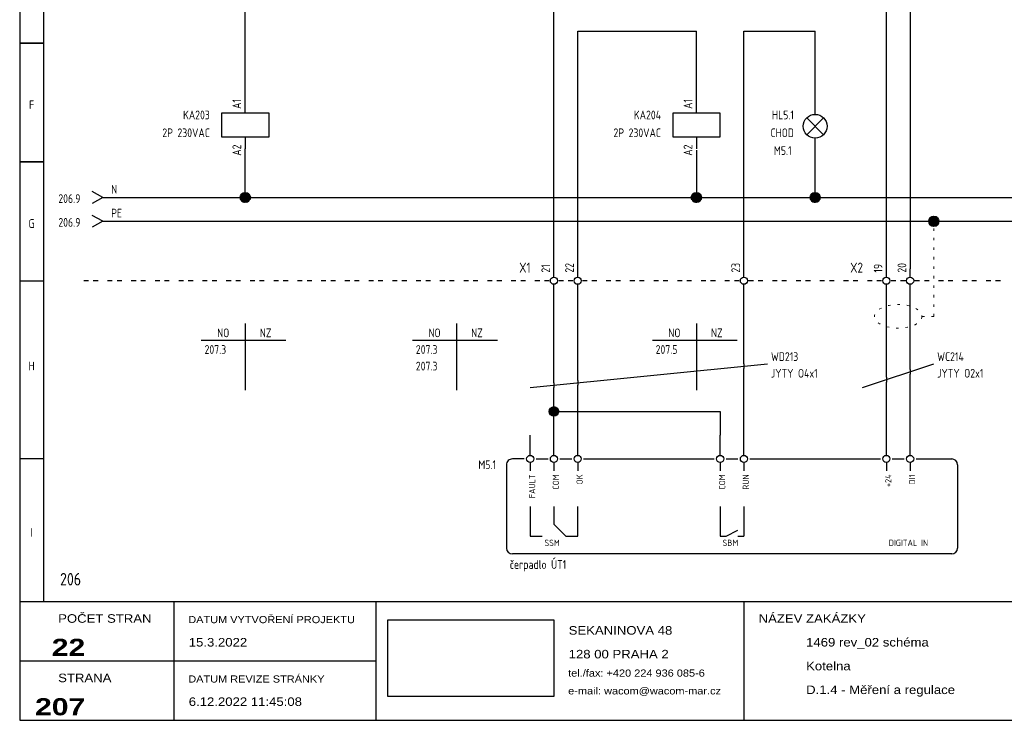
# Model space of a CAD drawing. Header units: millimetres. Extents: x 8 to 412, y 5 to 282.
# Tile 1 of 3: x 8 to 215, y 5 to 152. Entities that reach past the tile are written whole.
import ezdxf
from ezdxf.enums import TextEntityAlignment as Align

# ---------------------------------------------------------------- set-up
doc = ezdxf.new("R2010")
doc.units = ezdxf.units.MM
doc.linetypes.add('Caddy_Dot', pattern=[2, 0.5, -1.5])
doc.linetypes.add('Caddy_Solid', pattern=[0])
doc.layers.add('Caddy_1', color=7, linetype='Caddy_Solid', lineweight=25)
doc.layers.add('Caddy_4', color=7, linetype='Caddy_Dot', lineweight=18)
doc.styles.add('Caddy_Arial', font='arial.ttf', dxfattribs={"width": 1.1})
doc.styles.add('Caddy_Arial Black', font='ariblk.ttf', dxfattribs={"width": 1.1})
doc.styles.add('Caddy_Vectorfont1p', font='isocp___.ttf', dxfattribs={"width": 0.9})
picture_1 = doc.add_image_def('image1.jpg', size_in_pixel=(1084, 500))
pattern_1 = [(28.64789, (0, 0), (-0.047942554, 0.087758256), []), (118.64789, (0, 0), (-0.087758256, -0.047942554), [])]

# ---------------------------------------------------------------- blocks, each defined once
blk = doc.blocks.new('467DF1A6BF23')
at = {"layer": 'Caddy_1', "color": 7, "linetype": 'Caddy_Solid', "lineweight": 25}
for p, q in [((7.5, 282.5), (7.5, 5)), ((12.5, 277.5), (12.5, 30)), ((12.5, 147.5), (7.5, 147.5)), ((7.5, 147.5), (12.5, 147.5)), ((12.5, 122.5), (7.5, 122.5)), ((7.5, 122.5), (12.5, 122.5)), ((7.5, 97.5), (12.5, 97.5)), ((12.5, 60), (7.5, 60)), ((7.5, 30), (412.5, 30)), ((40, 5), (40, 30)), ((82.5, 30), (82.5, 5)), ((160, 30), (160, 5)), ((7.5, 17.5), (82.5, 17.5)), ((7.5, 5), (412.5, 5))]:
    blk.add_line(p, q, dxfattribs=at)
at = {"layer": 'Caddy_1', "color": 7, "lineweight": 25, "style": 'Caddy_Vectorfont1p', "width": 0.9}
for s, p in [('F', (10, 133.61)), ('G', (10, 108.61)), ('H', (10, 78.61)), ('I', (10, 43.61))]:
    blk.add_text(s, height=1.84, dxfattribs=at).set_placement(p, align=Align.CENTER)
at = {"layer": 'Caddy_1', "color": 1, "lineweight": 25, "true_color": 0xff0000, "style": 'Caddy_Vectorfont1p', "width": 0.9}
blk.add_text('206', height=2.625, dxfattribs=at).set_placement((16, 33.38))
at = {"layer": 'Caddy_1', "color": 7, "lineweight": 25, "style": 'Caddy_Arial', "width": 1.1}
for s, height, p in [('POČET STRAN', 1.8, (15.6, 25.52)), ('DATUM VYTVOŘENÍ PROJEKTU', 1.5, (43, 25.44)), ('NÁZEV ZAKÁZKY', 1.8, (163.1, 25.52)), ('SEKANINOVA 48', 1.8, (123.1, 23.02)), ('15.3.2022', 1.8, (43.1, 20.52)), ('1469 rev_02 schéma', 1.8, (173.1, 20.52)), ('128 00 PRAHA 2', 1.8, (123.1, 18.02)), ('Kotelna', 1.8, (173.1, 15.52)), ('STRANA', 1.8, (15.6, 13.02)), ('DATUM REVIZE STRÁNKY', 1.5, (43, 12.94)), ('tel./fax: +420 224 936 085-6', 1.5, (123, 14.19)), ('D.1.4 - Měření a regulace', 1.8, (173.1, 10.52)), ('e-mail: wacom@wacom-mar.cz', 1.5, (123, 10.44)), ('6.12.2022 11:45:08', 1.8, (43.1, 8.02))]:
    blk.add_text(s, height=height, dxfattribs=at).set_placement(p)
at = {"layer": 'Caddy_1', "color": 7, "lineweight": 25, "style": 'Caddy_Arial Black', "width": 1.1}
for s, p in [('22', (21.3, 18.55)), ('207', (21.3, 6.05))]:
    blk.add_text(s, height=3.6, dxfattribs=at).set_placement(p, align=Align.RIGHT)
at = {"color": 18, "true_color": 0x000000}
image = blk.add_image(picture_1, insert=(85, 10), size_in_units=(35, 16.14), dxfattribs=at)
blk = doc.blocks.new('FF9D5AC79919')
at = {"layer": 'Caddy_1', "color": 7, "linetype": 'Caddy_Solid', "lineweight": 25}
for p, q in [((22, 97.5), (21, 97.5)), ((24, 97.5), (23, 97.5)), ((27, 97.5), (26, 97.5)), ((29, 97.5), (28, 97.5)), ((32, 97.5), (31, 97.5)), ((34, 97.5), (33, 97.5)), ((37, 97.5), (36, 97.5)), ((39, 97.5), (38, 97.5)), ((42, 97.5), (41, 97.5)), ((44, 97.5), (43, 97.5)), ((47, 97.5), (46, 97.5)), ((49, 97.5), (48, 97.5)), ((52, 97.5), (51, 97.5)), ((54, 97.5), (53, 97.5)), ((57, 97.5), (56, 97.5)), ((59, 97.5), (58, 97.5)), ((62, 97.5), (61, 97.5)), ((64, 97.5), (63, 97.5)), ((67, 97.5), (66, 97.5)), ((69, 97.5), (68, 97.5)), ((72, 97.5), (71, 97.5)), ((74, 97.5), (73, 97.5)), ((77, 97.5), (76, 97.5)), ((79, 97.5), (78, 97.5)), ((82, 97.5), (81, 97.5)), ((84, 97.5), (83, 97.5)), ((87, 97.5), (86, 97.5)), ((89, 97.5), (88, 97.5)), ((92, 97.5), (91, 97.5)), ((94, 97.5), (93, 97.5)), ((97, 97.5), (96, 97.5)), ((99, 97.5), (98, 97.5)), ((102, 97.5), (101, 97.5)), ((104, 97.5), (103, 97.5)), ((107, 97.5), (106, 97.5)), ((109, 97.5), (108, 97.5)), ((112, 97.5), (111, 97.5)), ((114, 97.5), (113, 97.5)), ((117, 97.5), (116, 97.5)), ((119, 97.5), (118, 97.5)), ((122, 97.5), (121, 97.5)), ((124, 97.5), (123, 97.5)), ((127, 97.5), (126, 97.5)), ((129, 97.5), (128, 97.5)), ((132, 97.5), (131, 97.5)), ((134, 97.5), (133, 97.5)), ((137, 97.5), (136, 97.5)), ((139, 97.5), (138, 97.5)), ((142, 97.5), (141, 97.5)), ((144, 97.5), (143, 97.5)), ((147, 97.5), (146, 97.5)), ((149, 97.5), (148, 97.5)), ((152, 97.5), (151, 97.5)), ((154, 97.5), (153, 97.5)), ((157, 97.5), (156, 97.5)), ((159, 97.5), (158, 97.5)), ((162, 97.5), (161, 97.5)), ((164, 97.5), (163, 97.5)), ((167, 97.5), (166, 97.5)), ((169, 97.5), (168, 97.5)), ((172, 97.5), (171, 97.5)), ((174, 97.5), (173, 97.5)), ((177, 97.5), (176, 97.5)), ((179, 97.5), (178, 97.5)), ((182, 97.5), (181, 97.5)), ((184, 97.5), (183, 97.5)), ((187, 97.5), (186, 97.5)), ((189, 97.5), (188, 97.5)), ((192, 97.5), (191, 97.5)), ((194, 97.5), (193, 97.5)), ((197, 97.5), (196, 97.5)), ((199, 97.5), (198, 97.5)), ((202, 97.5), (201, 97.5)), ((204, 97.5), (203, 97.5)), ((207, 97.5), (206, 97.5)), ((209, 97.5), (208, 97.5)), ((212, 97.5), (211, 97.5)), ((214, 97.5), (213, 97.5))]:
    blk.add_line(p, q, dxfattribs=at)
blk = doc.blocks.new('F70AD3A89322')
at = {"layer": 'Caddy_1', "color": 70, "linetype": 'Caddy_Solid', "lineweight": 25, "true_color": 0x7cfc00}
for q in [(22.75, 111.25), (22.75, 108.75)]:
    blk.add_line((25, 110), q, dxfattribs=at)
at = {"layer": 'Caddy_1', "color": 70, "lineweight": 25, "true_color": 0x7cfc00, "style": 'Caddy_Vectorfont1p', "width": 0.9}
blk.add_text('206.9', height=1.838, dxfattribs=at).set_placement((20.28, 108.86), align=Align.RIGHT)
blk.add_attdef('$TAG160010', (26.76, 110.81), '', height=1.84, dxfattribs=at)
blk = doc.blocks.new('981E94E0259C')
at = {"layer": 'Caddy_1', "color": 150, "linetype": 'Caddy_Solid', "lineweight": 25, "true_color": 0x1e90ff}
for q in [(22.75, 116.25), (22.75, 113.75)]:
    blk.add_line((25, 115), q, dxfattribs=at)
at = {"layer": 'Caddy_1', "color": 150, "lineweight": 25, "true_color": 0x1e90ff, "style": 'Caddy_Vectorfont1p', "width": 0.9}
blk.add_text('206.9', height=1.838, dxfattribs=at).set_placement((20.28, 113.86), align=Align.RIGHT)
blk.add_attdef('$TAG160010', (26.76, 115.81), '', height=1.84, dxfattribs=at)
blk = doc.blocks.new('90A7EF38331A')
at = {"layer": 'Caddy_1', "color": 7, "linetype": 'Caddy_Solid', "lineweight": 25}
for p, q in [((55, 132.75), (55, 135.25)), ((60, 132.75), (50, 132.75)), ((50, 132.75), (50, 127.75)), ((60, 127.75), (60, 132.75)), ((50, 127.75), (60, 127.75)), ((55, 127.75), (55, 125.25))]:
    blk.add_line(p, q, dxfattribs=at)
at = {"layer": 'Caddy_1', "color": 7, "lineweight": 25, "style": 'Caddy_Vectorfont1p', "width": 0.9}
blk.add_attdef('$TAG175000_00', (54.14, 133.65), '', height=1.84, rotation=90, dxfattribs=at)
for tag, p in [('$TAG160010', (47.54, 131.46)), ('$TAG160030', (47.54, 127.71))]:
    blk.add_attdef(tag, text='', height=1.84, dxfattribs=at).set_placement(p, align=Align.RIGHT)
blk.add_attdef('$TAG175000_01', text='', height=1.84, rotation=90, dxfattribs=at).set_placement((54.14, 126.15), align=Align.RIGHT)
blk = doc.blocks.new('98332B422BF3')
at = {"layer": 'Caddy_1', "color": 7, "linetype": 'Caddy_Solid', "lineweight": 25}
for p, q in [((175, 132.5), (175, 135)), ((173.23, 131.77), (176.77, 128.23)), ((173.23, 128.23), (176.77, 131.77)), ((175, 125), (175, 127.5))]:
    blk.add_line(p, q, dxfattribs=at)
blk.add_circle((175, 130), 2.5, dxfattribs=at)
at = {"layer": 'Caddy_1', "color": 7, "lineweight": 25, "style": 'Caddy_Vectorfont1p', "width": 0.9}
for tag, p in [('$TAG160010', (170.53, 131.46)), ('$TAG160030', (170.53, 127.71)), ('$TAG165200', (170.04, 123.96))]:
    blk.add_attdef(tag, text='', height=1.84, dxfattribs=at).set_placement(p, align=Align.RIGHT)
blk = doc.blocks.new('5A9E52CB3BD3')
at = {"layer": 'Caddy_1', "color": 7, "linetype": 'Caddy_Solid', "lineweight": 25}
for p, q in [((120, 98.25), (120, 100)), ((120, 95), (120, 96.75))]:
    blk.add_line(p, q, dxfattribs=at)
blk.add_circle((120, 97.5), 0.75, dxfattribs=at)
at = {"layer": 'Caddy_1', "color": 7, "lineweight": 25, "style": 'Caddy_Vectorfont1p', "width": 0.9}
blk.add_text('21', height=1.838, rotation=90, dxfattribs=at).set_placement((119.19, 99.2))
blk.add_attdef('$TAG160010', text='', height=2.1, dxfattribs=at).set_placement((115.07, 99.2), align=Align.RIGHT)
blk = doc.blocks.new('ADE000A2F749')
at = {"layer": 'Caddy_1', "color": 7, "linetype": 'Caddy_Solid', "lineweight": 25}
for p, q in [((125, 98.25), (125, 100)), ((125, 95), (125, 96.75))]:
    blk.add_line(p, q, dxfattribs=at)
blk.add_circle((125, 97.5), 0.75, dxfattribs=at)
at = {"layer": 'Caddy_1', "color": 7, "lineweight": 25, "style": 'Caddy_Vectorfont1p', "width": 0.9}
blk.add_text('22', height=1.838, rotation=90, dxfattribs=at).set_placement((124.19, 99.2))
blk = doc.blocks.new('331D2CBA3372')
at = {"layer": 'Caddy_1', "color": 7, "linetype": 'Caddy_Solid', "lineweight": 25}
for p, q in [((160, 98.25), (160, 100)), ((160, 95), (160, 96.75))]:
    blk.add_line(p, q, dxfattribs=at)
blk.add_circle((160, 97.5), 0.75, dxfattribs=at)
at = {"layer": 'Caddy_1', "color": 7, "lineweight": 25, "style": 'Caddy_Vectorfont1p', "width": 0.9}
blk.add_text('23', height=1.838, rotation=90, dxfattribs=at).set_placement((159.19, 99.2))
blk = doc.blocks.new('72DFE4712F85')
at = {"layer": 'Caddy_1', "color": 7, "linetype": 'Caddy_Solid', "lineweight": 25}
for p, q in [((150, 132.75), (150, 135.25)), ((155, 132.75), (145, 132.75)), ((145, 132.75), (145, 127.75)), ((155, 127.75), (155, 132.75)), ((145, 127.75), (155, 127.75)), ((150, 127.75), (150, 125.25))]:
    blk.add_line(p, q, dxfattribs=at)
at = {"layer": 'Caddy_1', "color": 7, "lineweight": 25, "style": 'Caddy_Vectorfont1p', "width": 0.9}
blk.add_attdef('$TAG175000_00', (149.14, 133.65), '', height=1.84, rotation=90, dxfattribs=at)
for tag, p in [('$TAG160010', (142.54, 131.46)), ('$TAG160030', (142.54, 127.71))]:
    blk.add_attdef(tag, text='', height=1.84, dxfattribs=at).set_placement(p, align=Align.RIGHT)
blk.add_attdef('$TAG175000_01', text='', height=1.84, rotation=90, dxfattribs=at).set_placement((149.14, 126.15), align=Align.RIGHT)
blk = doc.blocks.new('DD48FE2ED7D5')
at = {"layer": 'Caddy_1', "color": 7, "linetype": 'Caddy_Solid', "lineweight": 25}
for p, q in [((190, 98.25), (190, 100)), ((190, 95), (190, 96.75))]:
    blk.add_line(p, q, dxfattribs=at)
blk.add_circle((190, 97.5), 0.75, dxfattribs=at)
at = {"layer": 'Caddy_1', "color": 7, "lineweight": 25, "style": 'Caddy_Vectorfont1p', "width": 0.9}
blk.add_text('19', height=1.838, rotation=90, dxfattribs=at).set_placement((189.19, 99.2))
blk.add_attdef('$TAG160010', text='', height=2.1, dxfattribs=at).set_placement((185.07, 99.2), align=Align.RIGHT)
blk = doc.blocks.new('3E8AD3D25A93')
at = {"layer": 'Caddy_1', "color": 7, "linetype": 'Caddy_Solid', "lineweight": 25}
for p, q in [((195, 98.25), (195, 100)), ((195, 95), (195, 96.75))]:
    blk.add_line(p, q, dxfattribs=at)
blk.add_circle((195, 97.5), 0.75, dxfattribs=at)
at = {"layer": 'Caddy_1', "color": 7, "lineweight": 25, "style": 'Caddy_Vectorfont1p', "width": 0.9}
blk.add_text('20', height=1.838, rotation=90, dxfattribs=at).set_placement((194.19, 99.2))
blk = doc.blocks.new('8962396D231A')
at = {"layer": 'Caddy_1', "color": 7, "linetype": 'Caddy_Solid', "lineweight": 25}
for p, q in [((115, 62.5), (115, 65)), ((120, 62.5), (120, 65)), ((125, 62.5), (125, 65)), ((155, 62.5), (155, 65)), ((160, 62.5), (160, 65)), ((190, 62.5), (190, 65)), ((195, 62.5), (195, 65)), ((115, 60.75), (115, 62.5)), ((120, 60.75), (120, 62.5)), ((125, 60.75), (125, 62.5)), ((155, 60.75), (155, 62.5)), ((160, 60.75), (160, 62.5)), ((190, 60.75), (190, 62.5)), ((195, 60.75), (195, 62.5)), ((110, 58.75), (110, 41.25)), ((113.75, 60), (111.25, 60)), ((115, 59.25), (115, 57.5)), ((116.25, 60), (118.75, 60)), ((120, 59.25), (120, 57.5)), ((121.25, 60), (123.75, 60)), ((125, 59.25), (125, 57.5)), ((126.25, 60), (128.75, 60)), ((128.75, 60), (153.75, 60)), ((155, 59.25), (155, 57.5)), ((156.25, 60), (158.75, 60)), ((160, 59.25), (160, 57.5)), ((161.25, 60), (188.75, 60)), ((190, 59.25), (190, 57.5)), ((191.25, 60), (193.75, 60)), ((195, 59.25), (195, 57.5)), ((196.25, 60), (203.75, 60)), ((205, 58.75), (205, 41.25)), ((115, 50), (115, 43.75)), ((120, 50), (120, 46.25)), ((125, 43.75), (125, 50)), ((155, 50), (155, 47.5)), ((160, 50), (160, 43.75)), ((120, 46.25), (122.5, 43.75)), ((155, 47.5), (155, 43.75)), ((115, 43.75), (117.5, 43.75)), ((122.5, 43.75), (125, 43.75)), ((155, 43.75), (156.25, 43.75)), ((156.25, 43.75), (158.75, 45)), ((158.75, 43.75), (160, 43.75)), ((128.75, 40), (111.25, 40)), ((203.75, 40), (128.75, 40))]:
    blk.add_line(p, q, dxfattribs=at)
for centre in [(115, 60), (120, 60), (125, 60), (155, 60), (160, 60), (190, 60), (195, 60)]:
    blk.add_circle(centre, 0.75, dxfattribs=at)
for centre, start_param, end_param in [((111.25, 58.75), 1.570796, 3.141593), ((203.75, 58.75), 0, 1.570796), ((111.25, 41.25), 3.141593, 4.712389), ((203.75, 41.25), 4.712389, 6.283185)]:
    blk.add_ellipse(centre, major_axis=(1.25, 0), ratio=1, start_param=start_param, end_param=end_param, dxfattribs=at)
at = {"layer": 'Caddy_1', "color": 7, "lineweight": 25, "style": 'Caddy_Vectorfont1p', "width": 0.9}
for s, p in [('FAULT', (116.06, 56.75)), ('COM', (121.06, 56.75)), ('OK', (126.06, 56.75)), ('COM', (156.06, 56.75)), ('RUN', (161.06, 56.75)), ('+24', (191.06, 56.75)), ('DI1', (196.06, 56.75))]:
    blk.add_text(s, height=1.313, rotation=90, dxfattribs=at).set_placement(p, align=Align.RIGHT)
for s, p in [('SSM', (118, 41.69)), ('SBM', (155.5, 41.69)), ('DIGITAL IN', (190.5, 41.69))]:
    blk.add_text(s, height=1.313, dxfattribs=at).set_placement(p)
blk.add_attdef('$TAG160010', text='', height=1.84, dxfattribs=at).set_placement((107.8, 57.86), align=Align.RIGHT)
blk.add_attdef('$TAG160030', (110.7, 36.86), '', height=1.84, dxfattribs=at)
blk = doc.blocks.new('4D2460A6C451')
at = {"layer": 'Caddy_1'}
h = blk.add_hatch(color=7, dxfattribs=at)
edge = h.paths.add_edge_path(flags=0)
edge.add_arc((120, 70), 1, 0, 360)
at = {"layer": 'Caddy_1', "color": 7, "linetype": 'Caddy_Solid', "lineweight": 25}
blk.add_circle((120, 70), 1, dxfattribs=at)
blk = doc.blocks.new('B94358A2DAC4')
at = {"layer": 'Caddy_1', "color": 7, "linetype": 'Caddy_Solid', "lineweight": 25}
blk.add_line((120, 76), (120, 75), dxfattribs=at)
at = {"layer": 'Caddy_1', "color": 7, "lineweight": 25, "style": 'Caddy_Vectorfont1p', "width": 0.9}
for tag, p in [('$TAG160010', (165.7, 80.61)), ('$TAG160040', (165.7, 77.11))]:
    blk.add_attdef(tag, p, '', height=1.84, dxfattribs=at)
blk = doc.blocks.new('01409216E8CB')
at = {"layer": 'Caddy_1', "color": 7, "linetype": 'Caddy_Solid', "lineweight": 25}
blk.add_line((125, 76.5), (125, 75.5), dxfattribs=at)
blk = doc.blocks.new('6AEC73312D2D')
at = {"layer": 'Caddy_1', "color": 7, "linetype": 'Caddy_Solid', "lineweight": 25}
blk.add_line((160, 80), (160, 79), dxfattribs=at)
blk = doc.blocks.new('C350D0E74E1A')
at = {"layer": 'Caddy_1', "color": 7, "linetype": 'Caddy_Solid', "lineweight": 25}
blk.add_line((190, 77.17), (190, 76.17), dxfattribs=at)
at = {"layer": 'Caddy_1', "color": 7, "lineweight": 25, "style": 'Caddy_Vectorfont1p', "width": 0.9}
for tag, p in [('$TAG160010', (200.7, 80.61)), ('$TAG160040', (200.7, 77.11))]:
    blk.add_attdef(tag, p, '', height=1.84, dxfattribs=at)
blk = doc.blocks.new('F2FD0DA74C7A')
at = {"layer": 'Caddy_1', "color": 7, "linetype": 'Caddy_Solid', "lineweight": 25}
blk.add_line((195, 78.83), (195, 77.83), dxfattribs=at)
blk = doc.blocks.new('227270349B55')
at = {"layer": 'Caddy_4', "color": 7, "linetype": 'Caddy_Dot', "lineweight": 18}
blk.add_line((197.5, 90), (200, 90), dxfattribs=at)
blk.add_ellipse((192.5, 90), major_axis=(5, 0), ratio=0.5, dxfattribs=at)
blk = doc.blocks.new('399A81CA392F')
at = {"layer": 'Caddy_4', "color": 7, "linetype": 'Caddy_Dot', "lineweight": 18}
blk.add_line((200, 90), (200, 110), dxfattribs=at)
at = {"layer": 'Caddy_4'}
blk.add_blockref('227270349B55', (0, 0, 1), dxfattribs=at)
blk = doc.blocks.new('1DC1927EAA48')
at = {"layer": 'Caddy_1', "color": 7, "linetype": 'Caddy_Solid', "lineweight": 25}
for p, q in [((99.5, 88.5), (99.5, 74.5)), ((90.22, 85), (108.08, 85))]:
    blk.add_line(p, q, dxfattribs=at)
at = {"layer": 'Caddy_1', "color": 7, "lineweight": 25, "style": 'Caddy_Vectorfont1p', "width": 0.9}
for s, p in [('NO', (94.86, 85.61)), ('NZ', (103.79, 85.61))]:
    blk.add_text(s, height=1.838, dxfattribs=at).set_placement(p, align=Align.CENTER)
for p in [(90.92, 82.11), (90.92, 78.61)]:
    blk.add_text('207.3', height=1.838, dxfattribs=at).set_placement(p)
blk = doc.blocks.new('69FB0234D674')
at = {"layer": 'Caddy_1', "color": 7, "linetype": 'Caddy_Solid', "lineweight": 25}
for p, q in [((55, 88.5), (55, 74.5)), ((45.73, 85), (63.57, 85))]:
    blk.add_line(p, q, dxfattribs=at)
at = {"layer": 'Caddy_1', "color": 7, "lineweight": 25, "style": 'Caddy_Vectorfont1p', "width": 0.9}
for s, p in [('NO', (50.36, 85.61)), ('NZ', (59.29, 85.61))]:
    blk.add_text(s, height=1.838, dxfattribs=at).set_placement(p, align=Align.CENTER)
blk.add_text('207.3', height=1.838, dxfattribs=at).set_placement((46.43, 82.11))
blk = doc.blocks.new('CAEC57E35978')
at = {"layer": 'Caddy_1', "color": 7, "linetype": 'Caddy_Solid', "lineweight": 25}
for p, q in [((150, 88.5), (150, 74.5)), ((140.72, 85), (158.58, 85))]:
    blk.add_line(p, q, dxfattribs=at)
at = {"layer": 'Caddy_1', "color": 7, "lineweight": 25, "style": 'Caddy_Vectorfont1p', "width": 0.9}
for s, p in [('NO', (145.36, 85.61)), ('NZ', (154.29, 85.61))]:
    blk.add_text(s, height=1.838, dxfattribs=at).set_placement(p, align=Align.CENTER)
blk.add_text('207.5', height=1.838, dxfattribs=at).set_placement((141.42, 82.11))

msp = doc.modelspace()

# ---------------------------------------------------------------- hatches: boundary and pattern name
at = {"layer": 'Caddy_1'}
h = msp.add_hatch(dxfattribs=at)
h.set_pattern_fill('_USER', scale=0.1, angle=28.6479, style=0, double=1, pattern_type=0)
h.set_pattern_definition(pattern_1)
edge = h.paths.add_edge_path(flags=0)
edge.add_arc((55, 115), 1, 0, 360)
h = msp.add_hatch(dxfattribs=at)
h.set_pattern_fill('_USER', scale=0.1, angle=28.6479, style=0, double=1, pattern_type=0)
h.set_pattern_definition(pattern_1)
edge = h.paths.add_edge_path(flags=0)
edge.add_arc((150, 115), 1, 0, 360)
h = msp.add_hatch(dxfattribs=at)
h.set_pattern_fill('_USER', scale=0.1, angle=28.6479, style=0, double=1, pattern_type=0)
h.set_pattern_definition(pattern_1)
edge = h.paths.add_edge_path(flags=0)
edge.add_arc((175, 115), 1, 0, 360)
at = {"layer": 'Caddy_1', "true_color": 0x7cfc00}
h = msp.add_hatch(dxfattribs=at)
h.set_pattern_fill('_USER', color=70, scale=0.1, angle=28.6479, style=0, double=1, pattern_type=0)
h.set_pattern_definition(pattern_1)
edge = h.paths.add_edge_path(flags=0)
edge.add_arc((200, 110), 1, 0, 360)

# ---------------------------------------------------------------- linework, layer by layer
at = {"layer": 'Caddy_1', "color": 7, "linetype": 'Caddy_Solid', "lineweight": 25}
for p, q in [((55, 135.25), (55, 240)), ((195, 195), (195, 100)), ((190, 100), (190, 180)), ((120, 100), (120, 155)), ((125, 100), (125, 150)), ((125, 150), (150, 150)), ((150, 135.25), (150, 150)), ((160, 100), (160, 150)), ((160, 150), (175, 150)), ((175, 135), (175, 150)), ((55, 115), (55, 125.25)), ((150, 125), (150, 115)), ((175, 115), (175, 125)), ((120, 76), (120, 95)), ((125, 76.5), (125, 95)), ((160, 80), (160, 95)), ((190, 77.17), (190, 95)), ((195, 78.83), (195, 95)), ((115, 75), (165, 80)), ((160, 65), (160, 79)), ((185, 75), (200, 80)), ((195, 65), (195, 77.83)), ((120, 65), (120, 75)), ((125, 65), (125, 75.5)), ((190, 65), (190, 76.17)), ((120, 70), (155, 70)), ((155, 70), (155, 65))]:
    msp.add_line(p, q, dxfattribs=at)
at = {"layer": 'Caddy_1', "color": 150, "linetype": 'Caddy_Solid', "lineweight": 25, "true_color": 0x1e90ff}
for p, q in [((25, 115), (55, 115)), ((55, 115), (150, 115)), ((150, 115), (175, 115)), ((175, 115), (235, 115))]:
    msp.add_line(p, q, dxfattribs=at)
at = {"layer": 'Caddy_1', "color": 70, "linetype": 'Caddy_Solid', "lineweight": 25, "true_color": 0x7cfc00}
for p, q in [((25, 110), (200, 110)), ((200, 110), (380, 110))]:
    msp.add_line(p, q, dxfattribs=at)
at = {"layer": 'Caddy_1', "color": 7, "lineweight": 40}
for centre in [(55, 115), (150, 115), (175, 115)]:
    msp.add_circle(centre, 1, dxfattribs=at)
at = {"layer": 'Caddy_1', "color": 70, "lineweight": 40, "true_color": 0x7cfc00}
msp.add_circle((200, 110), 1, dxfattribs=at)

# ---------------------------------------------------------------- block references
at = {"layer": 'Caddy_1'}
for name in ['467DF1A6BF23', 'ADE000A2F749', '331D2CBA3372', '3E8AD3D25A93', 'FF9D5AC79919', '69FB0234D674', '1DC1927EAA48', 'CAEC57E35978', '6AEC73312D2D', 'F2FD0DA74C7A', '01409216E8CB', '4D2460A6C451']:
    msp.add_blockref(name, (0, 0, 1), dxfattribs=at)
ref = msp.add_blockref('90A7EF38331A', (0, 0, 1), dxfattribs=at)
ref.add_attrib('$TAG160010', 'KA203', dxfattribs={"color": 7, "lineweight": 25, "height": 1.838, "style": 'Caddy_Vectorfont1p', "width": 0.9}).set_placement((47.54, 131.46), align=Align.RIGHT)
ref.add_attrib('$TAG160030', '2P 230VAC', dxfattribs={"color": 7, "lineweight": 25, "height": 1.838, "style": 'Caddy_Vectorfont1p', "width": 0.9}).set_placement((47.54, 127.71), align=Align.RIGHT)
ref.add_attrib('$TAG175000_00', 'A1', (54.14, 133.65), dxfattribs={"color": 7, "lineweight": 25, "height": 1.838, "rotation": 90, "style": 'Caddy_Vectorfont1p', "width": 0.9})
ref.add_attrib('$TAG175000_01', 'A2', dxfattribs={"color": 7, "lineweight": 25, "height": 1.838, "rotation": 90, "style": 'Caddy_Vectorfont1p', "width": 0.9}).set_placement((54.14, 126.15), align=Align.RIGHT)
ref = msp.add_blockref('72DFE4712F85', (0, 0, 1), dxfattribs=at)
ref.add_attrib('$TAG160010', 'KA204', dxfattribs={"color": 7, "lineweight": 25, "height": 1.838, "style": 'Caddy_Vectorfont1p', "width": 0.9}).set_placement((142.54, 131.46), align=Align.RIGHT)
ref.add_attrib('$TAG160030', '2P 230VAC', dxfattribs={"color": 7, "lineweight": 25, "height": 1.838, "style": 'Caddy_Vectorfont1p', "width": 0.9}).set_placement((142.54, 127.71), align=Align.RIGHT)
ref.add_attrib('$TAG175000_00', 'A1', (149.14, 133.65), dxfattribs={"color": 7, "lineweight": 25, "height": 1.838, "rotation": 90, "style": 'Caddy_Vectorfont1p', "width": 0.9})
ref.add_attrib('$TAG175000_01', 'A2', dxfattribs={"color": 7, "lineweight": 25, "height": 1.838, "rotation": 90, "style": 'Caddy_Vectorfont1p', "width": 0.9}).set_placement((149.14, 126.15), align=Align.RIGHT)
ref = msp.add_blockref('98332B422BF3', (0, 0, 1), dxfattribs=at)
ref.add_attrib('$TAG160010', 'HL5.1', dxfattribs={"color": 7, "lineweight": 25, "height": 1.838, "style": 'Caddy_Vectorfont1p', "width": 0.9}).set_placement((170.53, 131.46), align=Align.RIGHT)
ref.add_attrib('$TAG160030', 'CHOD', dxfattribs={"color": 7, "lineweight": 25, "height": 1.838, "style": 'Caddy_Vectorfont1p', "width": 0.9}).set_placement((170.53, 127.71), align=Align.RIGHT)
ref.add_attrib('$TAG165200', 'M5.1', dxfattribs={"color": 7, "lineweight": 25, "height": 1.838, "style": 'Caddy_Vectorfont1p', "width": 0.9}).set_placement((170.04, 123.96), align=Align.RIGHT)
ref = msp.add_blockref('981E94E0259C', (0, 0, 1), dxfattribs=at)
ref.add_attrib('$TAG160010', 'N', (26.76, 115.81), dxfattribs={"color": 150, "lineweight": 25, "true_color": 0x1e90ff, "height": 1.84, "style": 'Caddy_Vectorfont1p', "width": 0.9})
ref = msp.add_blockref('F70AD3A89322', (0, 0, 1), dxfattribs=at)
ref.add_attrib('$TAG160010', 'PE', (26.76, 110.81), dxfattribs={"color": 70, "lineweight": 25, "true_color": 0x7cfc00, "height": 1.838, "style": 'Caddy_Vectorfont1p', "width": 0.9})
ref = msp.add_blockref('5A9E52CB3BD3', (0, 0, 1), dxfattribs=at)
ref.add_attrib('$TAG160010', 'X1', dxfattribs={"color": 7, "lineweight": 25, "height": 2.1, "style": 'Caddy_Vectorfont1p', "width": 0.9}).set_placement((115.07, 99.2), align=Align.RIGHT)
ref = msp.add_blockref('DD48FE2ED7D5', (0, 0, 1), dxfattribs=at)
ref.add_attrib('$TAG160010', 'X2', dxfattribs={"color": 7, "lineweight": 25, "height": 2.1, "style": 'Caddy_Vectorfont1p', "width": 0.9}).set_placement((185.07, 99.2), align=Align.RIGHT)
ref = msp.add_blockref('B94358A2DAC4', (0, 0, 1), dxfattribs=at)
ref.add_attrib('$TAG160010', 'WD213', (165.7, 80.61), dxfattribs={"color": 7, "lineweight": 25, "height": 1.838, "style": 'Caddy_Vectorfont1p', "width": 0.9})
ref.add_attrib('$TAG160040', 'JYTY O4x1', (165.7, 77.11), dxfattribs={"color": 7, "lineweight": 25, "height": 1.838, "style": 'Caddy_Vectorfont1p', "width": 0.9})
ref = msp.add_blockref('C350D0E74E1A', (0, 0, 1), dxfattribs=at)
ref.add_attrib('$TAG160010', 'WC214', (200.7, 80.61), dxfattribs={"color": 7, "lineweight": 25, "height": 1.838, "style": 'Caddy_Vectorfont1p', "width": 0.9})
ref.add_attrib('$TAG160040', 'JYTY O2x1', (200.7, 77.11), dxfattribs={"color": 7, "lineweight": 25, "height": 1.838, "style": 'Caddy_Vectorfont1p', "width": 0.9})
ref = msp.add_blockref('8962396D231A', (0, 0, 1), dxfattribs=at)
ref.add_attrib('$TAG160030', 'čerpadlo ÚT1', (110.7, 36.86), dxfattribs={"color": 7, "lineweight": 25, "height": 1.8375, "style": 'Caddy_Vectorfont1p', "width": 0.9})
ref.add_attrib('$TAG160010', 'M5.1', dxfattribs={"color": 7, "lineweight": 25, "height": 1.838, "style": 'Caddy_Vectorfont1p', "width": 0.9}).set_placement((107.8, 57.86), align=Align.RIGHT)
at = {"layer": 'Caddy_4'}
msp.add_blockref('399A81CA392F', (0, 0, 1), dxfattribs=at)

doc.saveas('drawing.dxf')
